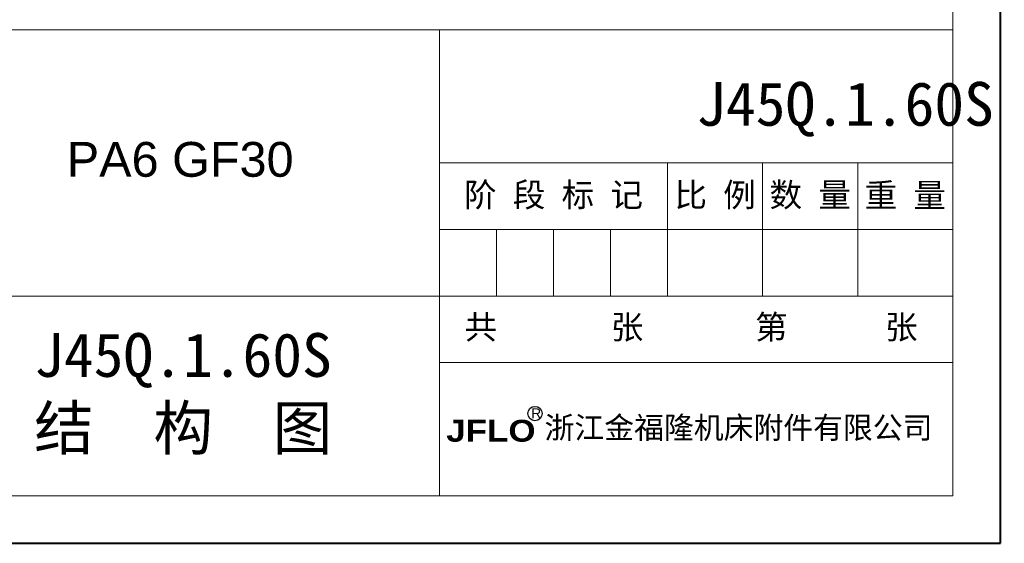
# Model space of a CAD drawing. Header units: millimetres. Extents: x 1675 to 3137, y 343 to 1376.
# Tile 28 of 84: x 2777 to 3137, y 343 to 535. Entities that reach past the tile are written whole.
import ezdxf

# ---------------------------------------------------------------- set-up
doc = ezdxf.new("R2010")
doc.units = ezdxf.units.MM
doc.linetypes.add('CENTER2', pattern=[28.575, 19.05, -3.175, 3.175, -3.175])
doc.layers.add('标注', color=1, linetype='Continuous', lineweight=13)
doc.layers.add('标注线', color=7, linetype='Continuous', lineweight=15)
doc.styles.add('样式 6', font='仿宋_GB2312.ttf')

msp = doc.modelspace()

# ---------------------------------------------------------------- linework, layer by layer
at = {"color": 7, "lineweight": 40}
for p, q in [((3135.335, 343.042), (3135.335, 1376.056)), ((1674.507, 343.042), (3135.335, 343.042))]:
    msp.add_line(p, q, dxfattribs=at)
at = {"color": 7, "lineweight": 13}
for p, q in [((3117.944, 360.433), (3117.944, 1358.665)), ((2338.784, 530.863), (3117.944, 530.863)), ((2491.875, 360.433), (3117.944, 360.433))]:
    msp.add_line(p, q, dxfattribs=at)
at = {"color": 7, "lineweight": 15}
for p, q in [((2930.124, 360.433), (2930.124, 530.863)), ((2930.124, 482.168), (3117.944, 482.168)), ((3013.6, 433.474), (3013.6, 482.168)), ((3048.381, 433.474), (3048.381, 482.168)), ((3083.163, 433.474), (3083.163, 482.168)), ((2930.124, 457.821), (3117.944, 457.821)), ((2950.993, 433.474), (2950.993, 457.821)), ((2971.862, 433.474), (2971.862, 457.821)), ((2992.731, 433.474), (2992.731, 457.821)), ((2491.875, 433.474), (2905.777, 433.474)), ((2905.777, 433.474), (3117.944, 433.474)), ((2930.124, 409.127), (3117.944, 409.127))]:
    msp.add_line(p, q, dxfattribs=at)
at = {"layer": '标注', "color": 7, "lineweight": 30}
msp.add_circle((2965.079, 390.505), 2.617, dxfattribs=at)

# ---------------------------------------------------------------- texts
at = {"color": 7, "insert": (3024.061, 511.783), "char_height": 16.009, "attachment_point": 1, "style": '样式 6'}
msp.add_mtext('J45Q.1.60S', dxfattribs=at)
at = {"attachment_point": 1, "style": '样式 6'}
for s, insert, char_height in [('{\\fArial|b0|i0|c0|p32;PA6 GF30\\f楷体_GB2312|b0|i0|c134|p49;  }', (2793.822, 489.831), 12.72137), ('{\\C7;J45Q.1.60S\\P}结  构  图', (2781.877, 419.928), 16.00898)]:
    msp.add_mtext(s, dxfattribs=dict(at, insert=insert, char_height=char_height))
at = {"color": 7, "linetype": 'CENTER2', "lineweight": 18, "char_height": 8.73217, "width": 94.33295, "attachment_point": 1, "style": '样式 6'}
for s, insert in [('{\\fSimSun|b0|i0|c134|p2;  共       张}', (2927.467, 426.51)), ('{\\fSimSun|b0|i0|c134|p2;  第      张}', (3033.706, 426.51))]:
    msp.add_mtext(s, dxfattribs=dict(at, insert=insert))
at = {"layer": '标注', "color": 7, "lineweight": 9, "attachment_point": 1, "style": '样式 6'}
for s, insert, char_height, width in [('{\\fArial|b0|i0|c0|p32;R}', (2963.741, 392.391), 3.58491, 2.55807), ('{\\fSimHei|b0|i0|c134|p2;浙江金福隆机床附件有限公司}', (2968.606, 389.346), 8.00203, 150.73849), ('{\\fArial Black|b0|i0|c0|p34;JFLO}', (2932.617, 388.21), 8.00203, 78.58123)]:
    msp.add_mtext(s, dxfattribs=dict(at, insert=insert, char_height=char_height, width=width))
at = {"layer": '标注线', "color": 7, "lineweight": 18, "char_height": 8.7322, "attachment_point": 5, "style": '样式 6'}
for s, insert, width in [('阶 段 标 记', (2971.862, 469.995), 83.47587), ('比 例', (3030.99, 469.995), 34.78161), ('数 量', (3065.772, 469.995), 34.78161), ('重 量', (3100.554, 469.995), 34.78161)]:
    msp.add_mtext(s, dxfattribs=dict(at, insert=insert, width=width))

doc.saveas('drawing.dxf')
